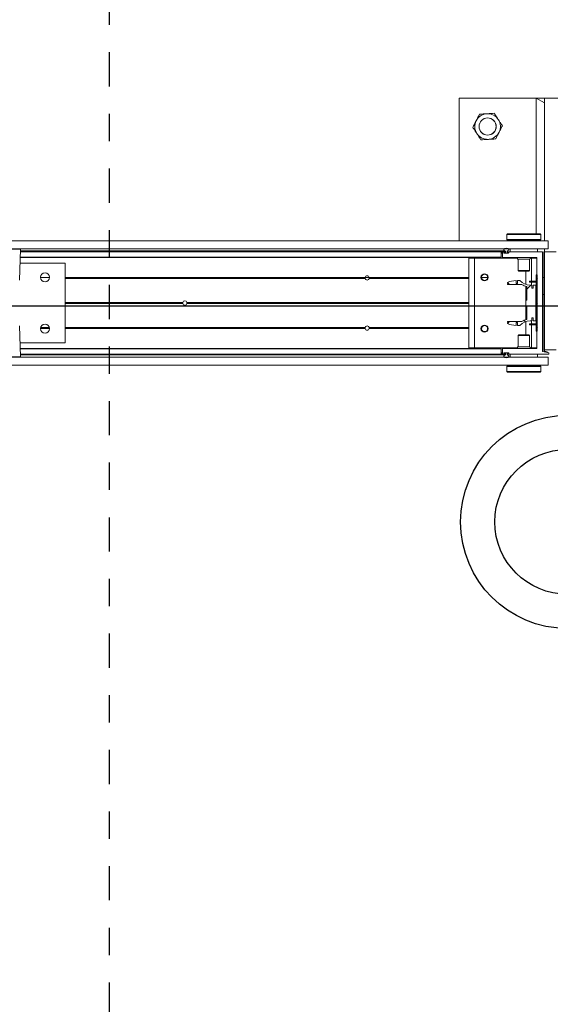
# Model space of a CAD drawing. Header units: feet. Extents: x 0 to 152726, y 0 to 59505.
# Tile 101 of 117: x 152339.26 to 152341.2, y 59419.33 to 59422.93. Entities that reach past the tile are written whole.
import ezdxf

# ---------------------------------------------------------------- set-up
doc = ezdxf.new("R2010")
doc.units = ezdxf.units.FT
doc.header["$LTSCALE"] = 0.1
doc.header["$MEASUREMENT"] = 0
doc.linetypes.add('CENTER', pattern=[2, 1.25, -0.25, 0.25, -0.25])
for name, color, linetype, lineweight in [('BR_P_Rail_Object', 251, 'Continuous', 30), ('DR_P_Cells', 252, 'Continuous', 0), ('SC_Scratch7', 252, 'Continuous', 0)]:
    doc.layers.add(name, color=color, linetype=linetype, lineweight=lineweight)
doc.layers.add('L-CNTR', color=230, linetype='CENTER')

# ---------------------------------------------------------------- blocks, each defined once
blk = doc.blocks.new('HIGH ST SCREENWALL_13 PANEL PLAN_2')
at = {"layer": 'SC_Scratch7', "lineweight": 0}
h = blk.add_hatch(dxfattribs=at)
h.set_pattern_fill('ANSI34', color=256, scale=0.1, style=0, pattern_type=2)
h.set_pattern_definition([(44.99814199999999, (-53.98506750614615, -14.21821869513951), (-0.5303118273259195, 0.53034622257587), []), (44.99814199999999, (-53.80829120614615, -14.21822439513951), (-0.5303118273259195, 0.53034622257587), []), (44.99814199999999, (-53.63151480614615, -14.21823019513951), (-0.5303118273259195, 0.53034622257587), []), (44.99814199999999, (-53.45473850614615, -14.21823589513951), (-0.5303118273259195, 0.53034622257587), [])])
h.paths.add_polyline_path([(-44.40219733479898, -0.1476420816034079), (-44.40176591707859, -0.1460322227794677), (-44.41024706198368, -0.1437594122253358, -0.3394542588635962), (-44.41209993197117, -0.141344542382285), (-44.41208822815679, 0.2195184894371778), (-44.41375489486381, 0.2195185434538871), (-44.41376659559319, -0.1413444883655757, 0.339454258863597), (-44.41067847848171, -0.1453692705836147)])
h = blk.add_hatch(dxfattribs=at)
h.set_pattern_fill('ANSI38', color=256, scale=0.01, style=0, pattern_type=2)
h.set_pattern_definition([(44.99814199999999, (-53.89646793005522, -14.22873394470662), (-0.08838530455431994, 0.08839103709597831), []), (134.998142, (-53.89646793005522, -14.22873394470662), (-0.2651616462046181, 0.0883967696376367), [0.31249937, -0.18749962])])
h.paths.add_polyline_path([(-44.45295883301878, -0.02180516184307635), (-44.45295918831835, -0.03276314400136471), (-44.44334634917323, -0.0327634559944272), (-44.4433420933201, 0.09846987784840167), (-44.45295493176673, 0.09847018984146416), (-44.45295528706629, 0.08751220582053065), (-44.45859832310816, 0.08751238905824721), (-44.4585979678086, 0.09847037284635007), (-44.4642410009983, 0.0984705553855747, -0.2061892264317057), (-44.50187163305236, 0.1146790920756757), (-44.50990967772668, 0.1146793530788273), (-44.50991003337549, 0.103721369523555), (-44.51548744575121, 0.1037215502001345), (-44.51548709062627, 0.114679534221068, 0.09842250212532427), (-44.54750823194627, 0.1083157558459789), (-44.54750832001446, 0.1056090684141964), (-44.5417744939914, 0.1056088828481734), (-44.54177457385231, 0.103148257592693), (-44.54750839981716, 0.1031484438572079), (-44.54750848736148, 0.1004417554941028), (-44.49461772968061, 0.1004400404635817, 0.0857050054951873), (-44.47615059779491, 0.09313752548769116), (-44.47615223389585, 0.04269677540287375), (-44.47943306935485, 0.04269688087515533), (-44.47943370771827, 0.02301188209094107), (-44.47615287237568, 0.02301177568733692), (-44.4761545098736, -0.02742897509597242, 0.08570500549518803), (-44.49462211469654, -0.0347302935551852), (-44.5475128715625, -0.03472857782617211), (-44.54751295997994, -0.03743526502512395), (-44.54177913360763, -0.0374354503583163), (-44.54177921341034, -0.03989607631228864), (-44.5475130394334, -0.03989589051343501), (-44.54751312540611, -0.04260257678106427, 0.09842250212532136), (-44.51549239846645, -0.04896843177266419), (-44.51549204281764, -0.03801044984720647), (-44.50991463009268, -0.03801063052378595), (-44.50991498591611, -0.04896861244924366), (-44.50187694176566, -0.0489688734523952, -0.206189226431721), (-44.46424525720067, -0.03276277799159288), (-44.45860222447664, -0.03276296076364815), (-44.4586018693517, -0.02180497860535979)])
h = blk.add_hatch(dxfattribs=at)
h.set_pattern_fill('ANSI31', color=256, scale=0.01, style=0, pattern_type=2)
h.set_pattern_definition([(44.99814199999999, (-53.99377604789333, -14.22020291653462), (-0.08838530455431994, 0.08839103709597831), [])])
h.paths.add_polyline_path([(-44.44188254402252, 0.1360404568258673), (-44.44188923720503, -0.07033413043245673), (-44.43813924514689, -0.070334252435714), (-44.43813255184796, 0.1360403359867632)])
for p, q in [((-44.72384019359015, 0.7820274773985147), (-44.72385711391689, 0.2603618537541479)), ((-44.05717486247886, 0.7820058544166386), (-44.72384019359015, 0.7820274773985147)), ((-44.44260684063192, 0.2861892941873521), (-44.44259075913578, 0.7820183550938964)), ((-44.4113408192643, 0.7820173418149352), (-44.44259075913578, 0.7820183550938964)), ((-44.44259075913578, 0.7820183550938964), (-44.41134139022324, 0.7644392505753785)), ((-44.4113408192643, 0.7820173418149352), (-44.41135773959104, 0.2603517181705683)), ((-44.4113408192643, 0.7820173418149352), (-44.41134139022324, 0.7644392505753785)), ((-44.36967423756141, 0.7820159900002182), (-44.4113408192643, 0.7820173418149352)), ((-48.38791228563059, 0.2604806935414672), (-44.39833693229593, 0.2603512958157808)), ((-44.54979472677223, 0.2676253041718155), (-44.54979482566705, 0.2645786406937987)), ((-44.54979482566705, 0.2645786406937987), (-44.54729491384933, 0.2620785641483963)), ((-44.54979482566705, 0.2645786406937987), (-44.42479507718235, 0.2645745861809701)), ((-44.54979420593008, 0.2836927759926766), (-44.54979430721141, 0.2805649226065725)), ((-44.5472941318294, 0.2861926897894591), (-44.54979420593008, 0.2836927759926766)), ((-44.54979420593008, 0.2836927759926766), (-44.42479445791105, 0.2836887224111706)), ((-44.54729491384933, 0.2620785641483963), (-44.42729515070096, 0.2620746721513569)), ((-44.5472941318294, 0.2861926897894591), (-44.42729436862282, 0.2861887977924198)), ((-44.54354491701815, 0.2620784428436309), (-44.54354497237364, 0.2603560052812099)), ((-44.43104519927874, 0.2603523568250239), (-44.43104514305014, 0.2620747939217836)), ((-44.42729515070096, 0.2620746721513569), (-44.42479507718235, 0.2645745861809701)), ((-44.42479445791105, 0.2836887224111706), (-44.42729436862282, 0.2861887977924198)), ((-44.42512849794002, 0.2744942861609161), (-44.42511779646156, 0.2726851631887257)), ((-44.42479507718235, 0.2645745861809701), (-44.42479497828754, 0.2676237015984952)), ((-44.42479455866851, 0.2805596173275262), (-44.42479445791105, 0.2836887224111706)), ((-44.39833788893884, 0.2308513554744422), (-44.39833693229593, 0.2603512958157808)), ((-48.38791324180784, 0.2309807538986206), (-44.39833788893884, 0.2308513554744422)), ((-46.32683914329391, 0.2293789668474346), (-46.39312561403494, 0.2293811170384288)), ((-46.33079345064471, 0.1162475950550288), (-46.32683914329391, 0.2293789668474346)), ((-44.57021291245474, 0.2195367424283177), (-46.32718116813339, 0.219593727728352)), ((-44.57021288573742, 0.2203569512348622), (-46.32715249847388, 0.2204139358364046)), ((-46.32712056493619, 0.2213275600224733), (-44.55458788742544, 0.221270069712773)), ((-46.32706001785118, 0.2230598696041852), (-44.55585656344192, 0.223002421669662)), ((-44.57021353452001, 0.2003438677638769), (-44.57021291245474, 0.2195367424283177)), ((-44.57021299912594, 0.2168569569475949), (-44.56500467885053, 0.2168567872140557)), ((-44.57021297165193, 0.2176902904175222), (-44.56500465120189, 0.2176901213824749)), ((-44.57021291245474, 0.2195367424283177), (-44.57021288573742, 0.2203569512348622)), ((-44.56500521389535, 0.2003568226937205), (-44.56500459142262, 0.219536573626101)), ((-44.56418435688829, 0.2203567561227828), (-44.55603312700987, 0.2203564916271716)), ((-44.56000466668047, 0.2174530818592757), (-44.56000470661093, 0.2162185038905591)), ((-44.56000468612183, 0.216856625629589), (-44.55904635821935, 0.216856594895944)), ((-44.56000421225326, 0.2161899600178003), (-44.5590463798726, 0.2161899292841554)), ((-44.55996970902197, 0.2176899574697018), (-44.5590463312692, 0.21768992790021)), ((-44.55603319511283, 0.2182731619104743), (-44.55918442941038, 0.2182732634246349)), ((-44.5590463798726, 0.2161899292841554), (-44.55904640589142, 0.2153982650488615)), ((-44.55904635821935, 0.216856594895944), (-44.5590463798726, 0.2161899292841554)), ((-44.5590463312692, 0.21768992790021), (-44.55904635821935, 0.216856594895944)), ((-44.5590463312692, 0.21768992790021), (-44.55802610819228, 0.2176898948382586)), ((-44.55458800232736, 0.2176897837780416), (-44.55802610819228, 0.2176898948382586)), ((-44.55521294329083, 0.2195362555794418), (-44.5552129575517, 0.219093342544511)), ((-44.55458788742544, 0.221270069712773), (-44.55458800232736, 0.2176897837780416)), ((-44.54792135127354, 0.2176895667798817), (-44.54792123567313, 0.221269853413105)), ((-44.5442963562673, 0.217689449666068), (-44.54792135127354, 0.2176895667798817)), ((-44.54729630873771, 0.219093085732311), (-44.54729629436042, 0.2195359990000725)), ((-44.54332488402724, 0.2182727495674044), (-44.54647612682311, 0.2182728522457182)), ((-44.54647605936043, 0.2203561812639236), (-44.41999173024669, 0.2203520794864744)), ((-44.54346307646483, 0.2161894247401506), (-44.54346305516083, 0.2168560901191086)), ((-44.542504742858, 0.2162179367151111), (-44.54250470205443, 0.2174525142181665)), ((-44.53729628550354, 0.2203558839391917), (-44.53729594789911, 0.2307725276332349)), ((-44.53729594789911, 0.2307725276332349), (-44.43729614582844, 0.2307692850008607)), ((-44.50292101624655, 0.2308547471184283), (-44.50292101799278, 0.230771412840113)), ((-44.47167107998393, 0.2307703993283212), (-44.47167107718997, 0.2308537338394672)), ((-44.43729614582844, 0.2307692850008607), (-44.43729648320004, 0.2203526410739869)), ((-44.41917155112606, 0.2195318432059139), (-44.41918334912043, -0.1442305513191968)), ((-44.41375489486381, 0.2195185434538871), (-44.4137665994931, -0.1413444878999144)), ((-44.41375489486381, 0.2195185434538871), (-44.41208822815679, 0.2195184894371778)), ((-44.41208822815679, 0.2195184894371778), (-44.41209993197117, -0.141344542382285)), ((-44.4113706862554, -0.138814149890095), (-44.41135906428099, 0.2195184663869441)), ((-44.41135869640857, 0.2308517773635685), (-44.41135906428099, 0.2195184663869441)), ((-44.36969248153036, 0.2195171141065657), (-44.41135906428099, 0.2195184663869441)), ((-44.57021356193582, 0.1995236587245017), (-46.32788069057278, 0.199580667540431)), ((-44.57021353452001, 0.2003438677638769), (-46.3278520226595, 0.2004008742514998)), ((-44.6881300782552, 0.1969233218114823), (-44.6881407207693, -0.1312010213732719)), ((-44.66729678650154, 0.1969226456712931), (-44.6881300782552, 0.1969233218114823)), ((-44.66729678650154, 0.1969226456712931), (-44.66730742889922, -0.1312016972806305)), ((-44.51092406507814, 0.1969175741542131), (-44.66729678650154, 0.1969226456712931)), ((-44.57021364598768, 0.1969194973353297), (-44.57021356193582, 0.1995236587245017)), ((-44.57021356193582, 0.1995236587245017), (-44.57021353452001, 0.2003438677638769)), ((-44.570213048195, 0.2153569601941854), (-44.56500472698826, 0.2153567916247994)), ((-44.44082569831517, 0.1995194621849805), (-44.56417190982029, 0.1995234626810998)), ((-44.55918452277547, 0.2153982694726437), (-44.54332497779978, 0.2153977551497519)), ((-44.55821307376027, 0.2153565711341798), (-44.54429643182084, 0.2153561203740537)), ((-44.50771390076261, 0.192959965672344), (-44.50771524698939, 0.151477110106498)), ((-44.46688064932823, 0.1929586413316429), (-44.50771390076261, 0.192959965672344)), ((-44.46688199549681, 0.1514757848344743), (-44.46688064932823, 0.1929586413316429)), ((-44.45896386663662, 0.1969158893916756), (-44.46367022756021, 0.1969160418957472)), ((-44.45896386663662, 0.1969158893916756), (-44.45896658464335, 0.1131243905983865)), ((-44.44000557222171, 0.1969152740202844), (-44.45896386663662, 0.1969158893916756)), ((-44.44000786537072, 0.1261862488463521), (-44.44000551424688, 0.1986992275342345)), ((-46.16396105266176, 0.1787420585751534), (-46.32860888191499, 0.1787473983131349)), ((-46.16397051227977, -0.1129240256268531), (-46.16396105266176, 0.1787420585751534)), ((-44.50771524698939, 0.151477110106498), (-44.50534327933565, 0.1491049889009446)), ((-44.46688199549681, 0.1514757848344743), (-44.50771524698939, 0.151477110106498)), ((-44.46925411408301, 0.1491038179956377), (-44.50534327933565, 0.1491049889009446)), ((-44.47979871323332, 0.1491041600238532), (-44.47980027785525, 0.100863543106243)), ((-44.46925411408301, 0.1491038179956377), (-44.46688199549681, 0.1514757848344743)), ((-46.2533999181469, 0.1258283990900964), (-46.22035865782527, 0.125827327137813)), ((-45.06740171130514, 0.1228732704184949), (-46.16396286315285, 0.1229088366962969)), ((-45.0676097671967, 0.1245399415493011), (-46.16396280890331, 0.1245755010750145)), ((-45.06745796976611, 0.1262065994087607), (-46.16396275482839, 0.1262421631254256)), ((-45.06752995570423, 0.1257899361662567), (-45.052066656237, 0.1257894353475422)), ((-44.68813248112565, 0.1228609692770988), (-45.05219509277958, 0.1228727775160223)), ((-44.68813237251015, 0.1261942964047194), (-45.05213861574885, 0.1262061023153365)), ((-44.68813242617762, 0.1245276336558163), (-45.05198692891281, 0.1245394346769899)), ((-44.64170796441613, 0.1261927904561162), (-44.64385495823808, 0.1261928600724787)), ((-44.64151829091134, 0.1245261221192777), (-44.64369393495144, 0.1245261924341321)), ((-44.64106223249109, 0.1228594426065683), (-44.64331004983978, 0.1228595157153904)), ((-44.64168443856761, 0.1257761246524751), (-44.61958056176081, 0.1257754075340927)), ((-44.61837180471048, 0.1228587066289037), (-44.62020295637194, 0.1228587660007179)), ((-44.61798781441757, 0.1245253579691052), (-44.61974679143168, 0.1245254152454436)), ((-44.617826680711, 0.1261920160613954), (-44.61955700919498, 0.1261920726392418)), ((-44.54750823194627, 0.1083157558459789), (-44.54750832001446, 0.1056090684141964)), ((-44.51548744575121, 0.1037215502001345), (-44.51548709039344, 0.114679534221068)), ((-44.50990967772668, 0.1146793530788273), (-44.50991003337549, 0.103721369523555)), ((-44.50187163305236, 0.1146790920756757), (-44.50990967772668, 0.1146793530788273)), ((-44.46664202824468, 0.1093746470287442), (-44.46664190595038, 0.1131246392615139)), ((-44.45830870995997, 0.1093743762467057), (-44.46664202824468, 0.1093746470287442)), ((-44.45830858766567, 0.1131243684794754), (-44.46664190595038, 0.1131246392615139)), ((-44.4589667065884, 0.1093743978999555), (-44.45896706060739, 0.09847038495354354)), ((-44.45830870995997, 0.1093743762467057), (-44.45830858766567, 0.1131243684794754)), ((-44.4443000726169, 0.1093739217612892), (-44.45830870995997, 0.1093743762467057)), ((-44.4442999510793, 0.1131239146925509), (-44.45830858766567, 0.1131243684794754)), ((-44.4443000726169, 0.1093739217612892), (-44.4442999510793, 0.1131239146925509)), ((-44.44188923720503, -0.07033413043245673), (-44.44188254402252, 0.1360404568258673)), ((-44.43813255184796, 0.1360403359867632), (-44.44188254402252, 0.1360404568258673)), ((-44.44001082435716, 0.03497768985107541), (-44.4400079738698, 0.1228529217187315)), ((-44.4400079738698, 0.1228529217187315), (-44.43750792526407, 0.1245195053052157)), ((-44.43750792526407, 0.1245195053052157), (-44.44000786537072, 0.1261862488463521)), ((-44.43813924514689, -0.070334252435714), (-44.43813255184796, 0.1360403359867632)), ((-44.41917459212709, 0.1257689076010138), (-44.41375793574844, 0.1257687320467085)), ((-44.54750839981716, 0.1031484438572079), (-44.54750848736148, 0.1004417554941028)), ((-44.54750848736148, 0.1004417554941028), (-44.49461773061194, 0.1004400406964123)), ((-44.54177457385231, 0.103148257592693), (-44.54750839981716, 0.1031484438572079)), ((-44.54750832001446, 0.1056090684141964), (-44.5417744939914, 0.1056088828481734)), ((-44.5417744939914, 0.1056088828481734), (-44.54177457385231, 0.103148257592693)), ((-44.50991003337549, 0.103721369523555), (-44.51548744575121, 0.1037215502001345)), ((-44.47980049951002, 0.09402204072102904), (-44.47980446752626, -0.02831325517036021)), ((-44.47615059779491, 0.09313752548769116), (-44.47615223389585, 0.04269677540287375)), ((-44.4585979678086, 0.09847037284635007), (-44.46424100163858, 0.09847055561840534)), ((-44.45859832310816, 0.08751238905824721), (-44.4585979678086, 0.09847037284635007)), ((-44.45295528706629, 0.08751220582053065), (-44.45859832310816, 0.08751238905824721)), ((-44.45295493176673, 0.09847018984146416), (-44.45295528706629, 0.08751220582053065)), ((-44.4433420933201, 0.09846987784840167), (-44.45295493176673, 0.09847018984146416)), ((-44.44334634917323, -0.0327634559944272), (-44.4433420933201, 0.09846987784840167)), ((-44.47943306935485, 0.04269688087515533), (-44.47943370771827, 0.02301188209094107)), ((-44.47615223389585, 0.04269677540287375), (-44.47943306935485, 0.04269688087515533)), ((-44.41917661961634, 0.06326903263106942), (-44.41375996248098, 0.06326885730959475)), ((-45.73398477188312, 0.03077048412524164), (-46.1639658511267, 0.03078443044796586)), ((-45.73427913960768, 0.03289508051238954), (-46.1639657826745, 0.03290901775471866)), ((-45.73398463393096, 0.03501965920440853), (-46.16396571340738, 0.03503360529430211)), ((-44.68813546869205, 0.03073656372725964), (-45.71894867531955, 0.03076999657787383)), ((-44.68813533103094, 0.03498573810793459), (-45.71894853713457, 0.03501917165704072)), ((-44.68813540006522, 0.03286115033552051), (-45.7186541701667, 0.03289457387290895)), ((-44.47943370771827, 0.02301188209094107), (-44.47615287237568, 0.02301177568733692)), ((-44.47615287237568, 0.02301177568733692), (-44.47615450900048, -0.02742897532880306)), ((-44.4400138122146, -0.0571467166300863), (-44.44001096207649, 0.03072851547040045)), ((-44.44001096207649, 0.03072851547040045), (-44.43788630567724, 0.03285303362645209)), ((-44.43788630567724, 0.03285303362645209), (-44.44001082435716, 0.03497768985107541)), ((-44.5475128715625, -0.03472857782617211), (-44.54751295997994, -0.03743526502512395)), ((-44.49462211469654, -0.0347302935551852), (-44.5475128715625, -0.03472857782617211)), ((-44.47980468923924, -0.03515475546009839), (-44.47980625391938, -0.08339537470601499)), ((-44.46424525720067, -0.03276277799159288), (-44.45860222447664, -0.03276296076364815)), ((-44.45897131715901, -0.03276294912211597), (-44.45897167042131, -0.0436669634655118)), ((-44.45860222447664, -0.03276296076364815), (-44.4586018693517, -0.02180497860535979)), ((-44.4586018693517, -0.02180497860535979), (-44.45295883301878, -0.02180516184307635)), ((-44.45295883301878, -0.02180516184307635), (-44.45295918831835, -0.03276314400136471)), ((-44.45295918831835, -0.03276314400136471), (-44.44334634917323, -0.0327634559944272)), ((-46.3268518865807, -0.1635503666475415), (-46.33079885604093, -0.05041873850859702)), ((-46.22034894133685, -0.06042230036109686), (-46.25342171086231, -0.06042122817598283)), ((-46.22047535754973, -0.05875563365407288), (-46.25329518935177, -0.05875456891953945)), ((-46.22077425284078, -0.05708895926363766), (-46.2529961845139, -0.05708791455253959)), ((-45.0674640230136, -0.06045969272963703), (-46.16396880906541, -0.06042412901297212)), ((-45.06761571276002, -0.05879302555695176), (-46.16396875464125, -0.05875746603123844)), ((-45.0674075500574, -0.05712636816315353), (-46.16396870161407, -0.05709080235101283)), ((-44.68813831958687, -0.05713866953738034), (-45.05220093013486, -0.05712686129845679)), ((-44.68813842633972, -0.06047199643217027), (-45.05214467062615, -0.06046019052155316)), ((-44.68813837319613, -0.05880533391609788), (-45.05199287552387, -0.05879353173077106)), ((-44.64171401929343, -0.06047350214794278), (-44.64386101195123, -0.06047343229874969)), ((-44.64152423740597, -0.05880684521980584), (-44.64369988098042, -0.05880677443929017)), ((-44.64106806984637, -0.05714019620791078), (-44.64331588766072, -0.05714012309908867)), ((-44.61837764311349, -0.05714093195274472), (-44.62020879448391, -0.05714087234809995)), ((-44.61783273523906, -0.06047427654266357), (-44.6195630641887, -0.06047422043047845)), ((-44.5475130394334, -0.03989589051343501), (-44.54751312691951, -0.04260257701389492)), ((-44.54177921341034, -0.03989607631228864), (-44.5475130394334, -0.03989589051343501)), ((-44.54751295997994, -0.03743526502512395), (-44.54177913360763, -0.0374354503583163)), ((-44.54177913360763, -0.0374354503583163), (-44.54177921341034, -0.03989607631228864)), ((-44.51549239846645, -0.04896843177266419), (-44.51549204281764, -0.03801044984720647)), ((-44.51549204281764, -0.03801044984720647), (-44.50991463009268, -0.03801063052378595)), ((-44.50991463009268, -0.03801063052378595), (-44.50991498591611, -0.04896861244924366)), ((-44.50991498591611, -0.04896861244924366), (-44.50187694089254, -0.0489688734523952)), ((-44.46664699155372, -0.04366671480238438), (-44.4666471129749, -0.04741670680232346)), ((-44.4666471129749, -0.04741670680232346), (-44.45831379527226, -0.04741697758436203)), ((-44.46664699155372, -0.04366671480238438), (-44.45831367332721, -0.04366698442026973)), ((-44.45897179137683, -0.04741695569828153), (-44.45897451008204, -0.1312084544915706)), ((-44.45831367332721, -0.04366698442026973), (-44.45831379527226, -0.04741697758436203)), ((-44.45831379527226, -0.04741697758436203), (-44.44430515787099, -0.0474174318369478)), ((-44.45831367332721, -0.04366698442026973), (-44.4443050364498, -0.04366743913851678)), ((-44.44430515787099, -0.0474174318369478), (-44.4443050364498, -0.04366743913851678)), ((-44.44188923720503, -0.07033413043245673), (-44.43813924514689, -0.070334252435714)), ((-44.44001627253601, -0.1329930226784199), (-44.44001392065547, -0.06048004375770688)), ((-44.44001392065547, -0.06048004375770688), (-44.4375138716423, -0.05881346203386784)), ((-44.4375138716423, -0.05881346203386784), (-44.4400138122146, -0.0571467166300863)), ((-44.50772294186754, -0.08576651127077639), (-44.50772428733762, -0.1272493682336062)), ((-44.50535082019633, -0.0833945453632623), (-44.50772294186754, -0.08576651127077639)), ((-44.50772294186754, -0.08576651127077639), (-44.46688969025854, -0.0857678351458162)), ((-44.50535082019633, -0.0833945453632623), (-44.46926165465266, -0.08339571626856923)), ((-44.46688969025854, -0.0857678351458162), (-44.46926165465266, -0.08339571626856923)), ((-44.46689103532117, -0.127250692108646), (-44.46688969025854, -0.0857678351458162)), ((-46.32861834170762, -0.112918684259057), (-46.16397051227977, -0.1129240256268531)), ((-44.57022437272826, -0.1338090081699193), (-46.32789150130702, -0.1337519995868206)), ((-44.57022439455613, -0.1344970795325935), (-46.32786749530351, -0.1344400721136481)), ((-44.66730742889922, -0.1312016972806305), (-44.6881407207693, -0.1312010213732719)), ((-44.51093470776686, -0.1312067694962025), (-44.66730742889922, -0.1312016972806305)), ((-44.57022502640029, -0.1539542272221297), (-44.57022439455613, -0.1344970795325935)), ((-44.57022439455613, -0.1344970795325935), (-44.57022437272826, -0.1338090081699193)), ((-44.57022437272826, -0.1338090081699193), (-44.57022428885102, -0.1312048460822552)), ((-44.56501670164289, -0.1538222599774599), (-44.56501607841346, -0.1346293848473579)), ((-44.56419584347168, -0.1338092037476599), (-44.44083650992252, -0.1338132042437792)), ((-44.50772428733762, -0.1272493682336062), (-44.46689103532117, -0.127250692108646)), ((-44.45897451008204, -0.1312084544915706), (-44.46368086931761, -0.1312083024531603)), ((-44.44001621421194, -0.1312090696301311), (-44.45897451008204, -0.1312084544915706)), ((-44.4113706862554, -0.138814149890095), (-44.3697041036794, -0.1388155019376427)), ((-44.41024706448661, -0.1437594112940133), (-44.40176591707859, -0.1460322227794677)), ((-48.38792609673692, -0.1653517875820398), (-44.39835074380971, -0.1654811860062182)), ((-46.45942483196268, -0.1635460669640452), (-46.3268518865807, -0.1635503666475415)), ((-46.32849136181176, -0.1652479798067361), (-46.45778547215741, -0.1652437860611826)), ((-44.57022502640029, -0.1539542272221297), (-46.32718866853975, -0.1538972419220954)), ((-44.57022504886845, -0.1546422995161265), (-46.3271646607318, -0.1545853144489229)), ((-46.32713278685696, -0.1554989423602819), (-44.55460010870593, -0.1555564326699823)), ((-46.32707235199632, -0.157231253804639), (-44.55586889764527, -0.1572887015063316)), ((-44.57022504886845, -0.1546422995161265), (-44.57022502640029, -0.1539542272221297)), ((-44.57022496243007, -0.1519756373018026), (-44.56501664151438, -0.1519758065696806)), ((-44.57022493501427, -0.1511423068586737), (-44.56501661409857, -0.1511424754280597)), ((-44.57022491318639, -0.1504756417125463), (-44.56501659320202, -0.1504758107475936)), ((-44.570224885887, -0.149642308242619), (-44.56501656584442, -0.149642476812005)), ((-44.55604528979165, -0.1546427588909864), (-44.56419651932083, -0.1546424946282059)), ((-44.56001660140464, -0.1505045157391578), (-44.56001664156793, -0.1517390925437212)), ((-44.56001662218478, -0.1511426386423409), (-44.55905828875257, -0.1511426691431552)), ((-44.56001610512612, -0.150475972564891), (-44.55905826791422, -0.1504760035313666)), ((-44.55998169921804, -0.1519759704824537), (-44.55905831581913, -0.1519760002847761)), ((-44.55919645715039, -0.1525593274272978), (-44.55604522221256, -0.152559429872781)), ((-44.54333681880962, -0.1496848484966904), (-44.55919636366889, -0.1496843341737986)), ((-44.55905828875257, -0.1511426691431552), (-44.55905831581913, -0.1519760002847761)), ((-44.55905831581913, -0.1519760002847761), (-44.55822498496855, -0.1519760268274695)), ((-44.55905826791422, -0.1504760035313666), (-44.55905828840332, -0.1511426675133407)), ((-44.55905824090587, -0.1496843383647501), (-44.55905826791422, -0.1504760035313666)), ((-44.55822498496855, -0.1519760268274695), (-44.5545999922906, -0.1519761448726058)), ((-44.54430827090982, -0.1496431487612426), (-44.55822490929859, -0.1496426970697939)), ((-44.55522503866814, -0.1533796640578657), (-44.55522505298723, -0.1538225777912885)), ((-44.5545999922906, -0.1519761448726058), (-44.55460010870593, -0.1555564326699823)), ((-44.54793345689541, -0.155556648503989), (-44.54793334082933, -0.1519763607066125)), ((-44.54793334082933, -0.1519763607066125), (-44.54449523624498, -0.1519764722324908)), ((-44.54730840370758, -0.1538228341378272), (-44.54730838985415, -0.1533799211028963)), ((-44.39574623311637, -0.1546479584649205), (-44.5464882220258, -0.1546430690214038)), ((-44.54648815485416, -0.1525597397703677), (-44.5433369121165, -0.1525598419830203)), ((-44.54347498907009, -0.1511431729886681), (-44.54347496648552, -0.1504765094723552)), ((-44.54251667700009, -0.1517396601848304), (-44.54251663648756, -0.1505050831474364)), ((-44.53730878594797, -0.1650600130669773), (-44.53730844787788, -0.1546433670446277)), ((-44.43730898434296, -0.1650632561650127), (-44.53730878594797, -0.1650600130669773)), ((-44.50293385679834, -0.1650611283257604), (-44.50293387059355, -0.1654777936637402)), ((-44.47168393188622, -0.1654788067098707), (-44.47168391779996, -0.1650621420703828)), ((-44.43730864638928, -0.1546466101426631), (-44.43730898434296, -0.1650632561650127)), ((-44.41918334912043, -0.1442305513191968), (-44.3957460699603, -0.1496479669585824)), ((-44.41067847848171, -0.1453692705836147), (-44.40219733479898, -0.1476420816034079)), ((-44.40176591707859, -0.1460322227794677), (-44.40219733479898, -0.1476420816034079)), ((-44.39835169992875, -0.1949811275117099), (-44.39835074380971, -0.1654811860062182)), ((-44.3957460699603, -0.1496479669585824), (-44.39574623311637, -0.1546479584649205)), ((-48.38792705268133, -0.1948517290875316), (-44.39835169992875, -0.1949811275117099)), ((-44.54981037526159, -0.2148503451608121), (-44.54981047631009, -0.2179794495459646)), ((-44.54980985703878, -0.198865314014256), (-44.5498099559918, -0.2019144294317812)), ((-44.54730978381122, -0.1963654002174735), (-44.54980985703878, -0.198865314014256)), ((-44.42481010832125, -0.1988693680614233), (-44.54980985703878, -0.198865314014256)), ((-44.54947643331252, -0.2087850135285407), (-44.54948713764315, -0.2069758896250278)), ((-44.42731001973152, -0.1963692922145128), (-44.54730978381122, -0.1963654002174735)), ((-44.54355974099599, -0.1949764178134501), (-44.54355978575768, -0.1963655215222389)), ((-44.4310600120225, -0.1963691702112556), (-44.43105996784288, -0.1949800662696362)), ((-44.42481010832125, -0.1988693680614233), (-44.42731001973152, -0.1963692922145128)), ((-44.42481072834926, -0.2179835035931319), (-44.42481062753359, -0.2148556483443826)), ((-44.42481020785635, -0.2019160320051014), (-44.42481010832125, -0.1988693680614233)), ((-44.54981047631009, -0.2179794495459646), (-44.54731056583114, -0.2204795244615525)), ((-44.42481072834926, -0.2179835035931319), (-44.54981047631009, -0.2179794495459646)), ((-44.42731080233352, -0.2204834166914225), (-44.54731056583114, -0.2204795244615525)), ((-44.42731080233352, -0.2204834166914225), (-44.42481072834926, -0.2179835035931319))]:
    blk.add_line(p, q, dxfattribs=at)
for centre, radius in [((-44.6196771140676, 0.6778576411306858), 0.0314166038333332), ((-44.6196771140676, 0.6778576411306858), 0.03124993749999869), ((-46.23687926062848, 0.1266611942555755), 0.01654163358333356), ((-44.63084080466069, 0.1266091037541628), 0.01302080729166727), ((-46.2368853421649, -0.06083843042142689), 0.01654163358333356), ((-44.63084688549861, -0.06089052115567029), 0.01302080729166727)]:
    blk.add_circle(centre, radius, dxfattribs=at)
for centre, radius, start, end in [((-44.6196771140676, 0.6778576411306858), 0.04687490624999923, 93.33381642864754, 153.333816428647), ((-44.6196771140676, 0.6778576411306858), 0.0468749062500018, 33.33381642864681, 93.33381642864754), ((-44.6196771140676, 0.6778576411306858), 0.04687490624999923, 153.333816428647, 213.3338164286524), ((-44.6196771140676, 0.6778576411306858), 0.0468749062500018, 333.3338164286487, 33.33381642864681), ((-44.6196771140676, 0.6778576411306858), 0.04687490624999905, 213.3338164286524, 273.3338164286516), ((-44.6196771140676, 0.6778576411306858), 0.04687490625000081, 273.3338164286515, 333.3338164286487), ((-44.61211223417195, 0.2741374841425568), 0.06265684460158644, 354.0342443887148, 5.88784886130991), ((-46.3284785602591, 0.2294362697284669), 0.001640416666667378, 357.9981416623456, 64.26156538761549), ((-44.56418438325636, 0.2195365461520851), 0.0008202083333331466, 89.99814166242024, 179.9981416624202), ((-44.5591844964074, 0.2162184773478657), 0.0008202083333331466, 179.9981416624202, 269.9981416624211), ((-44.55918445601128, 0.2174530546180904), 0.0008202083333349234, 89.9981416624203, 179.9981416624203), ((-44.55821304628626, 0.2161899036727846), 0.0008333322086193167, 179.9982015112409, 269.9981416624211), ((-44.55802614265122, 0.2166487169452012), 0.001041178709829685, 89.9981416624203, 168.4830518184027), ((-44.55603316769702, 0.2190933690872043), 0.0008202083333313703, 269.9981416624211, 359.9981416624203), ((-44.55603315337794, 0.2195362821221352), 0.0008202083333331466, 359.9981416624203, 89.99814166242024), ((-44.5564048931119, 0.2212701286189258), 0.001817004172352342, 359.9981400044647, 72.43568222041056), ((-44.54610422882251, 0.2212697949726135), 0.001817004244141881, 107.5606013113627, 179.9981416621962), ((-44.54647609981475, 0.2190930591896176), 0.0008202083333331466, 179.9981416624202, 269.9981416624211), ((-44.54647608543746, 0.2195359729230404), 0.0008202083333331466, 89.99814166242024, 179.9981416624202), ((-44.54429640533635, 0.2161894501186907), 0.0008333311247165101, 269.9981416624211, 359.9981802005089), ((-44.54429638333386, 0.2168561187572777), 0.0008333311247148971, 359.9981056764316, 89.99814166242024), ((-44.54332495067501, 0.2162179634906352), 0.0008202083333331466, 269.9981416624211, 359.9981416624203), ((-44.54332491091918, 0.2174525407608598), 0.0008202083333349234, 359.9981416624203, 89.9981416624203), ((-44.41999175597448, 0.2195318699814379), 0.0008202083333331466, 359.9981416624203, 89.99814166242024), ((-44.56417188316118, 0.2003567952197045), 0.0008333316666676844, 179.9981416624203, 269.9981416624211), ((-44.50771379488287, 0.1962407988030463), 0.003280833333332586, 89.99814166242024, 269.9981416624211), ((-44.46688054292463, 0.1962394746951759), 0.003280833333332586, 269.9981416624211, 89.99814166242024), ((-44.44082572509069, 0.1986992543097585), 0.0008202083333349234, 359.9981416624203, 89.9981416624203), ((-45.05979834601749, 0.1246687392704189), 0.007812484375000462, 168.6473907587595, 180.9446345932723), ((-45.05979834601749, 0.1246687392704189), 0.007812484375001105, 180.9446345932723, 193.2865001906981), ((-45.05979834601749, 0.1246687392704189), 0.007812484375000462, 11.34889256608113, 168.6473907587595), ((-45.05979834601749, 0.1246687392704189), 0.007812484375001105, 193.2865001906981, 346.7097831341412), ((-45.05979834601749, 0.1246687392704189), 0.007812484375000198, 346.7097831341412, 359.0516487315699), ((-45.05979834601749, 0.1246687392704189), 0.007812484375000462, 359.0516487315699, 11.34889256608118), ((-44.63063247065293, 0.1266090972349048), 0.01108331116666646, 357.8436572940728, 182.1526260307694), ((-44.63063247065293, 0.1266090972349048), 0.01108331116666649, 182.1526260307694, 190.8324766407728), ((-44.63063247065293, 0.1266090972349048), 0.01108331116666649, 190.8324766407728, 199.7742688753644), ((-44.63063247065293, 0.1266090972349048), 0.01108331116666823, 199.7742688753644, 340.222014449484), ((-44.63063247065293, 0.1266090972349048), 0.01108331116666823, 340.222014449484, 349.1638066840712), ((-44.63063247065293, 0.1266090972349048), 0.01108331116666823, 349.1638066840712, 357.8436572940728), ((-44.51548980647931, 0.03094962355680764), 0.08372991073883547, 89.9981416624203, 112.4825022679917), ((-44.46423932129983, 0.150261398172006), 0.05179084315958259, 223.3961394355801, 269.9981416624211), ((-44.44430015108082, 0.1069572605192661), 0.002416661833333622, 359.9981416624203, 89.9981416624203), ((-44.44430015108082, 0.1069572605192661), 0.006166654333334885, 66.92587189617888, 89.9981416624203), ((-44.46423932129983, 0.150261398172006), 0.05835250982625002, 238.6273874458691, 258.2216459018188), ((-45.72646665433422, 0.03289482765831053), 0.007812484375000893, 15.77834138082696, 164.2179419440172), ((-45.72646665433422, 0.03289482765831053), 0.007812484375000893, 164.2179419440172, 179.9981416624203), ((-45.72646665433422, 0.03289482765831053), 0.007812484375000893, 179.9981416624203, 195.7783413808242), ((-45.72646665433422, 0.03289482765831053), 0.007812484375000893, 195.7783413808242, 344.2179419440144), ((-45.72646665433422, 0.03289482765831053), 0.00781248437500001, 344.2179419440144, 359.9981416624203), ((-45.72646665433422, 0.03289482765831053), 0.00781248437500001, 359.9981416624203, 15.77834138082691), ((-44.46424693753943, -0.08455362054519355), 0.05179084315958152, 89.9981416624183, 136.600143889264), ((-44.46424693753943, -0.08455362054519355), 0.05835250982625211, 101.774637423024, 121.3688958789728), ((-45.05980430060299, -0.05892233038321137), 0.007812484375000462, 179.0516487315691, 191.3488925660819), ((-45.05980430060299, -0.05892233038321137), 0.007812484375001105, 166.7097831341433, 179.0516487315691), ((-45.05980430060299, -0.05892233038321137), 0.007812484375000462, 191.3488925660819, 348.6473907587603), ((-45.05980430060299, -0.05892233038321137), 0.007812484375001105, 13.2865001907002, 166.7097831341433), ((-45.05980430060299, -0.05892233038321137), 0.007812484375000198, 0.9446345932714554, 13.2865001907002), ((-45.05980430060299, -0.05892233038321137), 0.007812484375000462, 348.6473907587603, 0.9446345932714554), ((-44.63063855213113, -0.06089052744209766), 0.01108331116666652, 177.8436572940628, 2.152626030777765), ((-44.63063855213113, -0.06089052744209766), 0.01108331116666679, 169.1638066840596, 177.8436572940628), ((-44.63063855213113, -0.06089052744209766), 0.01108331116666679, 160.2220144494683, 169.1638066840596), ((-44.63063855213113, -0.06089052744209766), 0.01108331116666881, 19.77426887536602, 160.2220144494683), ((-44.63063855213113, -0.06089052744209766), 0.01108331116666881, 10.83247664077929, 19.77426887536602), ((-44.63063855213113, -0.06089052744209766), 0.01108331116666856, 2.152626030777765, 10.83247664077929), ((-44.51548968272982, 0.0347614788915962), 0.08372991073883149, 247.5137810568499, 269.9981416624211), ((-44.44430495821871, -0.04125077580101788), 0.006166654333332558, 269.9981416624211, 293.0704114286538), ((-44.44430495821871, -0.04125077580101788), 0.002416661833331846, 269.9981416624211, 359.9981416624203), ((-44.56419587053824, -0.1346294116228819), 0.0008202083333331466, 89.99814166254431, 179.9981416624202), ((-44.50772439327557, -0.1305302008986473), 0.00328083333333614, 89.99814166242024, 269.9981416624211), ((-44.46689114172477, -0.1305315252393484), 0.00328083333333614, 269.9981416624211, 89.99814166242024), ((-44.44083648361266, -0.1329929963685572), 0.0008202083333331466, 269.9981416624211, 359.9981416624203), ((-44.40959993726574, -0.1413446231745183), 0.004166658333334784, 179.99814166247, 254.998141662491), ((-44.40959993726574, -0.1413446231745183), 0.002499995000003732, 179.9981416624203, 254.9981416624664), ((-46.32849130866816, -0.1636075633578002), 0.00164041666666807, 269.9981416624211, 1.998141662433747), ((-44.56419649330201, -0.1538222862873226), 0.0008202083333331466, 179.9981416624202, 269.9981416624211), ((-44.55919643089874, -0.1517391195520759), 0.0008202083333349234, 179.9981416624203, 269.9981416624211), ((-44.55919639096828, -0.1505045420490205), 0.0008202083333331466, 89.99814166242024, 179.9981416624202), ((-44.55822495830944, -0.1511426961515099), 0.0008333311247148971, 179.9981056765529, 269.9981416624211), ((-44.55822493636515, -0.1504760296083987), 0.000833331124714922, 89.9981416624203, 179.9981802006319), ((-44.55604526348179, -0.1538225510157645), 0.0008202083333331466, 269.9981416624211, 359.9981416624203), ((-44.55604524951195, -0.153379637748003), 0.0008202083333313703, 359.9981416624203, 89.99814166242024), ((-44.55641711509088, -0.1555563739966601), 0.001817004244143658, 287.5606013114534, 359.9981416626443), ((-44.54611645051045, -0.1555567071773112), 0.001817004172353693, 179.9981400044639, 252.4356822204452), ((-44.54648819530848, -0.1538228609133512), 0.0008202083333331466, 179.9981416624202, 269.9981416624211), ((-44.54648818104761, -0.1533799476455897), 0.0008202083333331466, 89.99814166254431, 179.9981416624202), ((-44.5444952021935, -0.1509352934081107), 0.00104117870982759, 269.9981416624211, 348.4830518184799), ((-44.54430829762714, -0.1504764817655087), 0.0008333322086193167, 359.9982015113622, 89.9981416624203), ((-44.54333688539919, -0.1517396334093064), 0.0008202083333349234, 269.9981416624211, 359.9981416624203), ((-44.54333684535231, -0.1505050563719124), 0.0008202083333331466, 359.9981416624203, 89.99814166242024), ((-44.36249269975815, -0.2084282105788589), 0.0626568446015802, 174.0342443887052, 185.8878488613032)]:
    blk.add_arc(centre, radius, start, end, dxfattribs=at)
for centre, major_axis, ratio, end_param in [((-44.55125435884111, 0.2275902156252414), (0.009374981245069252, -3.040691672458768e-07), 0.5617178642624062, 10.48246647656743), ((-44.55126699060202, -0.1618767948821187), (-0.009374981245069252, 3.040691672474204e-07), 0.5617178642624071, 10.4824664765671)]:
    blk.add_ellipse(centre, major_axis=major_axis, ratio=ratio, start_param=5.225496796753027, end_param=end_param, dxfattribs=at)
for points, knots in [([(-44.66156624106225, 0.6988947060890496), (-44.6612782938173, 0.6994680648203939), (-44.65909807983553, 0.7038093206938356), (-44.65498744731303, 0.7119944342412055), (-44.65128743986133, 0.7193619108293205), (-44.64942048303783, 0.7230794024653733)], [0, 0, 0, 0, 0.070102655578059, 0.5307909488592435, 1, 1, 1, 1]), ([(-44.64942048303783, 0.7230794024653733), (-44.64503273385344, 0.7233349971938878), (-44.63617678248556, 0.7238508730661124), (-44.62702201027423, 0.7243841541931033), (-44.62240304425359, 0.7246532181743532)], [0, 0, 0, 0, 0.4954579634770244, 1, 1, 1, 1]), ([(-44.62240304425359, 0.7246532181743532), (-44.62176252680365, 0.7246905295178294), (-44.61691278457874, 0.7249730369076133), (-44.60776894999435, 0.7255056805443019), (-44.59953852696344, 0.7259851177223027), (-44.59538560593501, 0.7262270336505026)], [0, 0, 0, 0, 0.07010265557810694, 0.5307909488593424, 1, 1, 1, 1]), ([(-44.59538560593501, 0.7262270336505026), (-44.59348521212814, 0.7233376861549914), (-44.58966528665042, 0.7175298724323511), (-44.58466183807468, 0.7099226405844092), (-44.58159558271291, 0.7052607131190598), (-44.58051392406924, 0.7036161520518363)], [0, 0, 0, 0, 0.3905333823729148, 0.7850020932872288, 1, 1, 1, 1]), ([(-44.67371199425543, 0.6747100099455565), (-44.6717394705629, 0.678637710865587), (-44.66775825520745, 0.6865651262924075), (-44.66364270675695, 0.6947600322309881), (-44.66156624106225, 0.6988947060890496)], [0, 0, 0, 0, 0.4954579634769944, 1, 1, 1, 1]), ([(-44.58051392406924, 0.7036161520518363), (-44.57849029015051, 0.700539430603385), (-44.57441107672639, 0.6943374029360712), (-44.5694603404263, 0.6868103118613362), (-44.56656110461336, 0.682402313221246), (-44.56564223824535, 0.6810052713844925)], [0, 0, 0, 0, 0.4020739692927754, 0.8104971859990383, 1, 1, 1, 1]), ([(-44.65884031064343, 0.6520991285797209), (-44.65992197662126, 0.6537436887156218), (-44.66296652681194, 0.6583726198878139), (-44.66797018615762, 0.665980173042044), (-44.67179044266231, 0.6717884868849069), (-44.67371199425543, 0.6747100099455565)], [0, 0, 0, 0, 0.2149974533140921, 0.6051517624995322, 1, 1, 1, 1]), ([(-44.64396862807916, 0.6294882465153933), (-44.64488749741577, 0.6308852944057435), (-44.64775785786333, 0.6352493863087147), (-44.65270739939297, 0.6427746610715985), (-44.65678667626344, 0.6489767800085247), (-44.65884031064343, 0.6520991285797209)], [0, 0, 0, 0, 0.189503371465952, 0.5919695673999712, 1, 1, 1, 1]), ([(-44.57778799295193, 0.6568205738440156), (-44.57807593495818, 0.6562472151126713), (-44.58025615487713, 0.6519059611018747), (-44.58436678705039, 0.6437208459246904), (-44.58806679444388, 0.6363533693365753), (-44.58993374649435, 0.6326358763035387)], [0, 0, 0, 0, 0.07010265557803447, 0.5307909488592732, 1, 1, 1, 1]), ([(-44.56564223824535, 0.6810052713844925), (-44.56761476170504, 0.6770775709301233), (-44.57159597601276, 0.6691501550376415), (-44.57571152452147, 0.6609552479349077), (-44.57778799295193, 0.6568205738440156)], [0, 0, 0, 0, 0.4954579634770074, 1, 1, 1, 1]), ([(-44.61695118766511, 0.6310620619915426), (-44.61759170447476, 0.6310247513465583), (-44.6224414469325, 0.6307422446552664), (-44.63158527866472, 0.6302095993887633), (-44.63981570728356, 0.6297301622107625), (-44.64396862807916, 0.6294882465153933)], [0, 0, 0, 0, 0.07010265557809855, 0.5307909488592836, 1, 1, 1, 1]), ([(-44.58993374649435, 0.6326358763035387), (-44.59432150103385, 0.6323802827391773), (-44.60317744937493, 0.6318644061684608), (-44.61233222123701, 0.6313311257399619), (-44.61695118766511, 0.6310620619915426)], [0, 0, 0, 0, 0.4954579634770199, 1, 1, 1, 1]), ([(-44.42513477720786, 0.2741316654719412), (-44.42512708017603, 0.2748611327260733), (-44.42511169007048, 0.2763199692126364), (-44.42500391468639, 0.2782701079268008), (-44.42488703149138, 0.2797305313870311), (-44.42480287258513, 0.2805631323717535), (-44.42480301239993, 0.2805606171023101), (-44.42480306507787, 0.2805596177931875)], [0, 0, 0, 0, 0.2140444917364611, 0.4280607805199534, 0.6428083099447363, 0.8580379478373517, 1, 1, 1, 1]), ([(-44.42483181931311, 0.2679852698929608), (-44.42483177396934, 0.2679847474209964), (-44.42480005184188, 0.2676322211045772), (-44.42478536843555, 0.2675481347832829), (-44.42482092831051, 0.2678597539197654), (-44.4249246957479, 0.2689527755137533), (-44.42504379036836, 0.2706059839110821), (-44.42512301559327, 0.272436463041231), (-44.42513143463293, 0.2736498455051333), (-44.42513477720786, 0.2741316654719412)], [0, 0, 0, 0, 0.0002623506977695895, 0.1771374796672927, 0.3531789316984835, 0.5291976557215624, 0.706035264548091, 0.8832702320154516, 1, 1, 1, 1]), ([(-44.54977311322, -0.2022759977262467), (-44.54977315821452, -0.2022754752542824), (-44.5498048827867, -0.2019229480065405), (-44.54981956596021, -0.2018388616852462), (-44.54978400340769, -0.2021504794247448), (-44.54968023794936, -0.2032435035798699), (-44.54956114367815, -0.2048967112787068), (-44.54948191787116, -0.206727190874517), (-44.54947350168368, -0.2079405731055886), (-44.54947015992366, -0.2084223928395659)], [0, 0, 0, 0, 0.0002623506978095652, 0.1771374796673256, 0.3531789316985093, 0.5291976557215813, 0.7060352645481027, 0.8832702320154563, 1, 1, 1, 1]), ([(-44.54947015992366, -0.2084223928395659), (-44.54947785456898, -0.209151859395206), (-44.54949324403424, -0.2106106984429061), (-44.54960101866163, -0.2125608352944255), (-44.54971790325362, -0.2140212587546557), (-44.54980205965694, -0.2148538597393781), (-44.54980192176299, -0.2148513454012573), (-44.5498018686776, -0.2148503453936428)], [0, 0, 0, 0, 0.2140444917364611, 0.4280607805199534, 0.6428083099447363, 0.8580379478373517, 1, 1, 1, 1])]:
    blk.add_open_spline(points, degree=3, knots=knots, dxfattribs=at)
blk = doc.blocks.new('Bridge plan')
at = {"layer": 'BR_P_Rail_Object', "lineweight": -3}
blk.add_line((1828212.789513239, 711623.1422486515), (1828067.901254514, 711623.142248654), dxfattribs=at)
at = {"layer": 'DR_P_Cells', "lineweight": -3}
for radius in [0.3897490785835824, 0.2647492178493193]:
    blk.add_circle((1828080.3293491, 711622.3534569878), radius, dxfattribs=at)
at = {"layer": 'SC_Scratch7', "lineweight": -3, "rotation": 359.9997690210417}
blk.add_blockref('HIGH ST SCREENWALL_13 PANEL PLAN_2', (1828124.657819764, 711623.1207852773), dxfattribs=at)
blk = doc.blocks.new('Trellis Base')
at = {"layer": 'L-CNTR'}
blk.add_lwpolyline([(152339.5914705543, 59434.2820420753), (152339.5914705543, 59373.58475289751)], dxfattribs=at)
blk.add_blockref('Bridge plan', (-1675739.0632623, -652201.2630976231))

msp = doc.modelspace()

# ---------------------------------------------------------------- block references
msp.add_blockref('Trellis Base', (0, 0))

doc.saveas('drawing.dxf')
